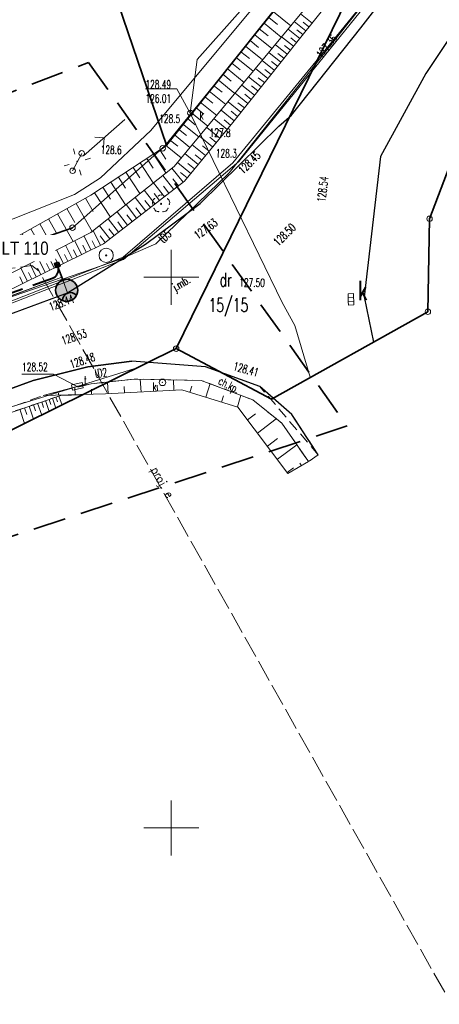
# Model space of a CAD drawing. Header units: metres. Extents: x 0 to 6497944, y 0 to 5963356.
# Tile 195 of 197: x 6497686 to 6497724, y 5963134 to 5963223. Entities that reach past the tile are written whole.
import ezdxf
from ezdxf import colors
from ezdxf.entities.mleader import LeaderData, LeaderLine
from ezdxf.math import Vec2, Vec3

# ---------------------------------------------------------------- set-up
doc = ezdxf.new("R2010")
doc.units = ezdxf.units.M
doc.header["$MEASUREMENT"] = 0
doc.linetypes.add('L_0_04', pattern=[1.5, 1, -0.5])
doc.linetypes.add('mz2.0_0.5', pattern=[2.5, 2, -0.5])
doc.layers.get('0').update_dxf_attribs({"color": 8, "linetype": 'CONTINUOUS', "lineweight": 13})
doc.layers.get('DEFPOINTS').update_dxf_attribs({"linetype": 'CONTINUOUS', "lineweight": 0, "true_color": 0xffffff})
for name, color, linetype, lineweight in [('000_INNE__NIEZYDENTYFIKOWANE_', 8, 'CONTINUOUS', 13), ('210_OZNACZENIE_UzYTKU', 8, 'CONTINUOUS', 13), ('211_NR_DZIAlKI', 7, 'CONTINUOUS', 25), ('217_GRANICA_KONTURU_KLASYFIKCYJNEGO', 8, 'CONTINUOUS', 13), ('218_GRANICA_UzYTKU', 8, 'CONTINUOUS', 13), ('219_LINIA_GRANICY', 3, 'CONTINUOUS', 35), ('CHODNIK__POWIERZCHNIA_', 8, 'L_0_04', 13), ('CHODNIK__POWIERZCHNIA__ATR17', 8, 'CONTINUOUS', 13), ('drzewo_lisciaste__punkt_', 8, 'CONTINUOUS', 13), ('E_proj_opisy_ośw.', 7, 'CONTINUOUS', 13), ('E_proj_ośw_latarnia', 1, 'CONTINUOUS', 35), ('E_proj_ośw_linia_obw. 100', 1, 'L_0_04', 40), ('JEZDNIA__POWIERZCHNIA_', 8, 'CONTINUOUS', 25), ('JEZDNIA__POWIERZCHNIA__ATR17', 8, 'CONTINUOUS', 13), ('KIERUNEK_LINI_NAPOWIETRZNEJ', 1, 'CONTINUOUS', 13), ('kratka_sciekowa__punkt_', 36, 'CONTINUOUS', 13), ('KRATKA_sCIEKOWA__PUNKT__ATR17', 36, 'CONTINUOUS', 13), ('KRAWezNIK__LINIA_', 8, 'CONTINUOUS', 25), ('latarnia_na_slupie_lub_maszcie__punkt_', 1, 'CONTINUOUS', 13), ('PRZEWoD_ELEKTROENERGETYCZNY__LINIA_', 1, 'CONTINUOUS', 13), ('PRZEWoD_GAZOWY__LINIA_', 54, 'CONTINUOUS', 13), ('PRZEWoD_KANALIZACYJNY__LINIA_', 36, 'CONTINUOUS', 13), ('PRZEWoD_TELEKOMUNIKACYJNY__LINIA_', 30, 'CONTINUOUS', 13), ('PRZEWoD_TELEKOMUNIKACYJNY__LINIA__ATR1', 30, 'CONTINUOUS', 13), ('przewód elektroenergetyczny (linia) - ob. projektowany', 1, 'mz2.0_0.5', 13), ('przewód elektroenergetyczny (linia) - ob. projektowany-Atr1', 1, 'mz2.0_0.5', 13), ('PUNKT_O_OKREsLONEJ_WYSOKOsCI__SIEc_GAZOWA__ATR3', 54, 'CONTINUOUS', 13), ('PUNKT_O_OKREsLONEJ_WYSOKOsCI__SIEc_KANALIZACYJNA__ATR2', 36, 'CONTINUOUS', 13), ('PUNKT_O_OKREsLONEJ_WYSOKOsCI__SIEc_KANALIZACYJNA__ATR3', 36, 'CONTINUOUS', 13), ('PUNKT_O_OKREsLONEJ_WYSOKOsCI__SIEc_TELEKOMUNIKACYJNA__ATR2', 30, 'CONTINUOUS', 13), ('PUNKT_WYSOKOsCIOWY_NATURALNY_ATR2', 8, 'CONTINUOUS', 13), ('PUNKT_WYSOKOsCIOWY_SZTUCZNY_ATR2', 8, 'CONTINUOUS', 13), ('siatka', 8, 'CONTINUOUS', 13), ('SKARPA_NIEUMOCNIONA__POWIERZCHNIA_', 8, 'CONTINUOUS', 13), ('SlUP_laCZONY__LINIA_', 1, 'CONTINUOUS', 13), ('slup_laczony__linia____symbol', 1, 'CONTINUOUS', 13), ('wlaz_okragly___siec_kanalizacyjna__punkt_', 36, 'CONTINUOUS', 13), ('WlAZ_OKRaGlY___SIEC_KANALIZACYJNA__PUNKT__ATR17', 36, 'CONTINUOUS', 13), ('WlAZ_OKRaGlY___SIEC_TELEKOMUNIKACYJNA__PUNKT__ATR17', 30, 'CONTINUOUS', 13), ('ZAKRES', 190, 'L_0_04', 35)]:
    doc.layers.add(name, color=color, linetype=linetype, lineweight=lineweight)
doc.styles.add('Narrow', font='ARIALN.TTF', dxfattribs={"height": 2})
doc.styles.get("Standard").update_dxf_attribs({"font": 'simplex.shx'})

# ---------------------------------------------------------------- blocks, each defined once
blk = doc.blocks.new('PNN')
at = {"color": 0, "linetype": 'Continuous', "lineweight": 18, "flags": 128}
for points in [[(1.5, 0), (11.5, 0)], [(5.3, -1.2), (6.5, 0), (5.3, 1.2)]]:
    blk.add_lwpolyline(points, dxfattribs=at)
blk = doc.blocks.new('GRT')
at = {"color": 0, "linetype": 'Continuous', "lineweight": 18}
blk.add_circle((0, 0), 0.5, dxfattribs=at)
blk = doc.blocks.new('GRO')
at = {"color": 0, "linetype": 'Continuous', "lineweight": 13}
blk.add_circle((0, 0), 0.1, dxfattribs=at)
blk = doc.blocks.new('OSP')
at = {"color": 0, "linetype": 'Continuous', "lineweight": 18}
for radius in [1.3, 0.1]:
    blk.add_circle((0, 0), radius, dxfattribs=at)
blk = doc.blocks.new('WLZ')
at = {"color": 0, "linetype": 'Continuous', "lineweight": 18}
blk.add_circle((0, 0), 0.6, dxfattribs=at)
blk = doc.blocks.new('WLD')
at = {"color": 0, "linetype": 'Continuous', "lineweight": 18, "flags": 128}
blk.add_lwpolyline([(-1, 0.5), (-1, -0.5), (1, -0.5), (1, 0.5), (-0.9, 0.5)], close=True, dxfattribs=at)
blk = doc.blocks.new('A$C5E955987')
at = {"layer": 'E_proj_ośw_latarnia', "true_color": 0xffffff}
h = blk.add_hatch(color=7, dxfattribs=at)
h.dxf.hatch_style = 1
h.paths.add_polyline_path([(3.223, 1.824, 1), (3.408, 1.892, 1)], flags=0)
h.paths.add_polyline_path([(3.2, 1.606), (3.567, 1.742), (3.431, 2.111), (3.064, 1.976)])
h.paths.add_polyline_path([(3.223, 1.824, -1), (3.408, 1.892, -1)], flags=16)
h.paths.add_polyline_path([(0.071, 1.38, -0.683546), (0.557, 0.106, 0.679532), (1.952, 1.355, 0.687575)])
h = blk.add_hatch(color=7, dxfattribs=at)
h.dxf.hatch_style = 1
h.paths.add_polyline_path([(3.223, 1.824, 1), (3.408, 1.892, 1)])
at = {"layer": 'E_proj_ośw_latarnia'}
blk.add_hatch(color=256, dxfattribs=at).paths.add_polyline_path([(0.071, 1.38, 0.389707), (0.557, 0.106), (0.557, 0.106, 0.683546)])
at = {"layer": 'E_proj_ośw_latarnia', "flags": 128}
blk.add_lwpolyline([(3.132, 1.791), (1.952, 1.355)], dxfattribs=at)
at = {"layer": 'E_proj_ośw_latarnia'}
blk.add_lwpolyline([(3.567, 1.742), (3.2, 1.606), (3.064, 1.976), (3.431, 2.111)], close=True, dxfattribs=at)
blk.add_lwpolyline([(0.071, 1.38, 0.389707), (0.557, 0.106), (0.557, 0.106, 0.683546)], format="xyb", close=True, dxfattribs=at)
for centre, radius in [((1.007, 1.007), 1.007), ((3.315, 1.858), 0.0984)]:
    blk.add_circle(centre, radius, dxfattribs=at)
blk = doc.blocks.new('_None')

msp = doc.modelspace()

# ---------------------------------------------------------------- linework, layer by layer
at = {"layer": '000_INNE__NIEZYDENTYFIKOWANE_', "flags": 128}
for points in [[(6497709.29, 5963224.11), (6497710.87, 5963222.83)], [(6497712.8, 5963223.08), (6497711.76, 5963223.91)], [(6497708.44, 5963223.07), (6497710.01, 5963221.79)], [(6497708.86, 5963223.59), (6497709.65, 5963222.95)], [(6497712.24, 5963222.38), (6497711.19, 5963223.23)], [(6497712.52, 5963222.73), (6497712, 5963223.15)], [(6497708.01, 5963222.54), (6497708.8, 5963221.91)], [(6497711.68, 5963221.68), (6497710.62, 5963222.53)], [(6497711.96, 5963222.03), (6497711.43, 5963222.45)], [(6497707.17, 5963221.51), (6497707.95, 5963220.87)], [(6497707.59, 5963222.02), (6497709.15, 5963220.76)], [(6497711.11, 5963220.97), (6497710.04, 5963221.83)], [(6497711.4, 5963221.32), (6497710.86, 5963221.75)], [(6497706.34, 5963220.47), (6497707.11, 5963219.85)], [(6497706.75, 5963220.99), (6497708.31, 5963219.73)], [(6497709.96, 5963219.52), (6497708.86, 5963220.4)], [(6497710.54, 5963220.25), (6497709.45, 5963221.12)], [(6497710.25, 5963219.89), (6497709.7, 5963220.32)], [(6497710.83, 5963220.61), (6497710.29, 5963221.04)], [(6497705.5, 5963219.45), (6497706.27, 5963218.82)], [(6497705.92, 5963219.96), (6497707.46, 5963218.71)], [(6497709.37, 5963218.79), (6497708.26, 5963219.68)], [(6497709.67, 5963219.16), (6497709.11, 5963219.6)], [(6497705.09, 5963218.94), (6497706.62, 5963217.69)], [(6497708.78, 5963218.05), (6497707.66, 5963218.94)], [(6497709.08, 5963218.42), (6497708.52, 5963218.86)], [(6497704.27, 5963217.92), (6497705.79, 5963216.69)], [(6497704.68, 5963218.43), (6497705.44, 5963217.81)], [(6497708.18, 5963217.3), (6497707.04, 5963218.2)], [(6497708.48, 5963217.67), (6497707.92, 5963218.12)], [(6497703.45, 5963216.91), (6497704.96, 5963215.68)], [(6497703.86, 5963217.41), (6497704.62, 5963216.8)], [(6497706.96, 5963215.77), (6497705.8, 5963216.7)], [(6497707.58, 5963216.54), (6497706.43, 5963217.45)], [(6497707.88, 5963216.92), (6497707.31, 5963217.37)], [(6497702.64, 5963215.91), (6497704.14, 5963214.7)], [(6497703.04, 5963216.41), (6497703.8, 5963215.8)], [(6497706.34, 5963215), (6497705.17, 5963215.93)], [(6497706.66, 5963215.38), (6497706.07, 5963215.85)], [(6497707.27, 5963216.15), (6497706.69, 5963216.62)], [(6497701.84, 5963214.92), (6497703.32, 5963213.72)], [(6497702.24, 5963215.41), (6497702.98, 5963214.81)], [(6497705.72, 5963214.21), (6497704.53, 5963215.16)], [(6497706.03, 5963214.6), (6497705.44, 5963215.08)], [(6497701.44, 5963214.43), (6497702.18, 5963213.83)], [(6497705.08, 5963213.42), (6497703.89, 5963214.4)], [(6497705.4, 5963213.82), (6497704.81, 5963214.3)], [(6497700.65, 5963213.46), (6497701.38, 5963212.86)], [(6497701.04, 5963213.94), (6497702.51, 5963212.75)], [(6497704.43, 5963212.63), (6497703.23, 5963213.61)], [(6497704.75, 5963213.03), (6497704.16, 5963213.52)], [(6497699.86, 5963212.49), (6497700.59, 5963211.9)], [(6497700.26, 5963212.97), (6497701.71, 5963211.79)], [(6497703.77, 5963211.84), (6497702.57, 5963212.82)], [(6497704.1, 5963212.24), (6497703.5, 5963212.73)], [(6497698.96, 5963211.57), (6497699.51, 5963210.73)], [(6497699.47, 5963212), (6497700.91, 5963210.83)], [(6497703.11, 5963211.04), (6497701.91, 5963212.03)], [(6497703.44, 5963211.44), (6497702.84, 5963211.93)], [(6497697.78, 5963210.79), (6497698.37, 5963209.91)], [(6497698.38, 5963211.19), (6497699.51, 5963209.47)], [(6497701.79, 5963209.42), (6497700.57, 5963210.42)], [(6497702.45, 5963210.23), (6497701.24, 5963211.23)], [(6497702.78, 5963210.63), (6497702.18, 5963211.13)], [(6497695.87, 5963209.54), (6497697.15, 5963207.59)], [(6497696.53, 5963209.97), (6497697.15, 5963209.03)], [(6497697.17, 5963210.39), (6497698.37, 5963208.56)], [(6497701.09, 5963208.63), (6497700.06, 5963209.9)], [(6497702.12, 5963209.83), (6497701.51, 5963210.33)], [(6497694.5, 5963208.64), (6497695.86, 5963206.57)], [(6497695.2, 5963209.1), (6497695.86, 5963208.09)], [(6497700.23, 5963207.97), (6497699.24, 5963209.25)], [(6497700.66, 5963208.3), (6497700.16, 5963208.94)], [(6497701.45, 5963209.02), (6497700.84, 5963209.52)], [(6497693.78, 5963208.17), (6497694.48, 5963207.1)], [(6497698.53, 5963206.65), (6497697.55, 5963207.91)], [(6497699.38, 5963207.31), (6497698.39, 5963208.58)], [(6497699.8, 5963207.64), (6497699.31, 5963208.28)], [(6497692.22, 5963207.19), (6497692.9, 5963205.98)], [(6497693.03, 5963207.67), (6497694.47, 5963205.47)], [(6497697.69, 5963206), (6497696.72, 5963207.25)], [(6497698.11, 5963206.33), (6497697.62, 5963206.96)], [(6497698.95, 5963206.98), (6497698.46, 5963207.61)], [(6497690.52, 5963206.23), (6497691.24, 5963204.96)], [(6497691.37, 5963206.71), (6497692.81, 5963204.14)], [(6497696.03, 5963204.73), (6497695.09, 5963205.95)], [(6497696.85, 5963205.36), (6497695.9, 5963206.6)], [(6497697.27, 5963205.68), (6497696.79, 5963206.3)], [(6497688.86, 5963205.3), (6497689.56, 5963204.06)], [(6497689.68, 5963205.76), (6497691.1, 5963203.25)], [(6497695.21, 5963204.1), (6497694.28, 5963205.31)], [(6497696.44, 5963205.05), (6497695.97, 5963205.66)], [(6497687.25, 5963204.4), (6497687.93, 5963203.19)], [(6497688.05, 5963204.85), (6497689.42, 5963202.4)], [(6497693.58, 5963202.91), (6497692.92, 5963204.23)], [(6497694.41, 5963203.48), (6497693.48, 5963204.68)], [(6497694.81, 5963203.79), (6497694.34, 5963204.39)], [(6497695.62, 5963204.41), (6497695.15, 5963205.02)], [(6497686.46, 5963203.95), (6497687.79, 5963201.58)], [(6497691.86, 5963202.07), (6497691.24, 5963203.32)], [(6497692.7, 5963202.48), (6497692.08, 5963203.74)], [(6497693.13, 5963202.69), (6497692.82, 5963203.32)], [(6497694.01, 5963203.17), (6497693.54, 5963203.77)], [(6497690.2, 5963201.25), (6497689.59, 5963202.48)], [(6497691.03, 5963201.65), (6497690.41, 5963202.9)], [(6497691.44, 5963201.86), (6497691.13, 5963202.48)], [(6497692.28, 5963202.27), (6497691.97, 5963202.9)], [(6497688.55, 5963200.44), (6497687.95, 5963201.66)], [(6497689.37, 5963200.84), (6497688.77, 5963202.07)], [(6497689.78, 5963201.04), (6497689.48, 5963201.66)], [(6497690.61, 5963201.45), (6497690.3, 5963202.07)], [(6497686.93, 5963199.64), (6497686.34, 5963200.84)], [(6497687.74, 5963200.04), (6497687.14, 5963201.25)], [(6497688.15, 5963200.24), (6497687.85, 5963200.84)], [(6497688.96, 5963200.64), (6497688.66, 5963201.25)], [(6497686.53, 5963199.44), (6497686.24, 5963200.04)], [(6497687.34, 5963199.84), (6497687.04, 5963200.44)], [(6497689.22, 5963189.01), (6497689.52, 5963188.13)], [(6497689.52, 5963189.12), (6497689.66, 5963188.69)], [(6497689.8, 5963189.21), (6497690.08, 5963188.4)], [(6497686.67, 5963188.15), (6497686.88, 5963187.54)], [(6497687.09, 5963188.29), (6497687.49, 5963187.12)], [(6497687.49, 5963188.43), (6497687.67, 5963187.87)], [(6497687.86, 5963188.56), (6497688.23, 5963187.49)], [(6497688.23, 5963188.68), (6497688.4, 5963188.17)], [(6497688.57, 5963188.8), (6497688.9, 5963187.82)], [(6497688.9, 5963188.91), (6497689.06, 5963188.44)], [(6497686.24, 5963188.01), (6497686.68, 5963186.72)]]:
    msp.add_lwpolyline(points, dxfattribs=at)
at = {"layer": '217_GRANICA_KONTURU_KLASYFIKCYJNEGO', "flags": 128}
for points in [[(6497699.58, 5963212), (6497725.27, 5963244.18)], [(6497699.58, 5963212), (6497692.59, 5963232.51)], [(6497691.03, 5963204.5), (6497699.22, 5963211.71)], [(6497699.22, 5963211.71), (6497699.58, 5963212)], [(6497681.25, 5963201.1), (6497691.03, 5963204.5)]]:
    msp.add_lwpolyline(points, dxfattribs=at)
at = {"layer": '218_GRANICA_UzYTKU', "flags": 128}
for points in [[(6497699.58, 5963212), (6497725.27, 5963244.18)], [(6497725.27, 5963244.18), (6497700.45, 5963193.52)], [(6497699.58, 5963212), (6497692.59, 5963232.51)], [(6497723.48, 5963205.31), (6497727.63, 5963216.19)], [(6497691.03, 5963204.5), (6497699.22, 5963211.71)], [(6497699.22, 5963211.71), (6497699.58, 5963212)], [(6497723.33, 5963196.87), (6497723.48, 5963205.31)], [(6497681.25, 5963201.1), (6497691.03, 5963204.5)], [(6497709.13, 5963188.93), (6497723.33, 5963196.87)], [(6497640.2, 5963163.78), (6497700.45, 5963193.52)], [(6497700.45, 5963193.52), (6497709.13, 5963188.93)]]:
    msp.add_lwpolyline(points, dxfattribs=at)
at = {"layer": '219_LINIA_GRANICY', "flags": 128}
for points in [[(6497725.27, 5963244.18), (6497699.58, 5963212)], [(6497725.27, 5963244.18), (6497700.45, 5963193.52)], [(6497692.59, 5963232.51), (6497699.58, 5963212)], [(6497727.63, 5963216.19), (6497723.48, 5963205.31)], [(6497699.22, 5963211.71), (6497691.03, 5963204.5)], [(6497699.22, 5963211.71), (6497699.58, 5963212)], [(6497723.48, 5963205.31), (6497723.33, 5963196.87)], [(6497691.03, 5963204.5), (6497681.25, 5963201.1)], [(6497723.33, 5963196.87), (6497709.13, 5963188.93)], [(6497700.45, 5963193.52), (6497640.2, 5963163.78)], [(6497709.13, 5963188.93), (6497700.45, 5963193.52)]]:
    msp.add_lwpolyline(points, dxfattribs=at)
at = {"layer": 'CHODNIK__POWIERZCHNIA_', "flags": 128}
for points in [[(6497698.86, 5963192.74), (6497695.12, 5963190.89)], [(6497687.47, 5963190.64), (6497692.41, 5963191.88)], [(6497692.41, 5963191.88), (6497696.43, 5963192.38)], [(6497703.12, 5963191.88), (6497708.06, 5963190.08), (6497710.98, 5963187.54), (6497713.37, 5963183.88), (6497708.06, 5963190.08)], [(6497713.37, 5963183.88), (6497712.48, 5963183.26), (6497710.07, 5963186.74), (6497707.41, 5963188.88), (6497702.74, 5963190.64), (6497696.63, 5963190.76), (6497692.72, 5963190.33), (6497688.37, 5963189.26), (6497659.73, 5963178.79)], [(6497659.18, 5963180.3), (6497687.47, 5963190.64)], [(6497689.97, 5963189.27), (6497688.2, 5963188.67)], [(6497688.2, 5963188.67), (6497677.06, 5963184.89)]]:
    msp.add_lwpolyline(points, dxfattribs=at)
at = {"layer": 'DEFPOINTS', "linetype": 'Continuous'}
for points in [[(6497690.58, 5963198.6), (6497690.058, 5963200.006), (6497665.494, 5963190.895), (6497665.978, 5963189.568), (6497665.494, 5963190.895), (6497641.117, 5963182.085), (6497641.621, 5963180.703), (6497641.116, 5963182.085), (6497616.64, 5963173.176), (6497617.153, 5963171.772), (6497616.64, 5963173.176), (6497583.323, 5963160.879), (6497583.832, 5963159.468), (6497583.321, 5963160.878), (6497570.03, 5963155.953), (6497570.571, 5963154.554), (6497570.03, 5963155.953), (6497566.135, 5963154.547)], [(6497690.058, 5963200.006), (6497643.092, 5963182.855), (6497643.278, 5963182.346)]]:
    msp.add_lwpolyline(points, dxfattribs=at)
at = {"layer": 'drzewo_lisciaste__punkt_'}
msp.add_circle((6497699.08, 5963206.67), 0.05, dxfattribs=at)
for centre, radius, start, end in [((6497698.683, 5963206.806), 0.379, 119.1347, 204.35313), ((6497699.093, 5963207.035), 0.435, 52.89936, 128.21381), ((6497699.471, 5963206.787), 0.392, 336.88568, 59.67316), ((6497698.817, 5963206.336), 0.376, 191.7421, 278.17384), ((6497699.322, 5963206.322), 0.376, 262.91761, 349.1762)]:
    msp.add_arc(centre, radius, start, end, dxfattribs=at)
for p in [(6497698.32, 5963206.92), (6497698.5, 5963207.14), (6497698.83, 5963207.38), (6497699.09, 5963207.47), (6497699.35, 5963207.37), (6497699.67, 5963207.13), (6497699.84, 5963206.91), (6497698.33, 5963206.65), (6497698.45, 5963206.26), (6497698.6, 5963206.03), (6497698.87, 5963205.95), (6497699.27, 5963205.95), (6497699.54, 5963206.02), (6497699.7, 5963206.25), (6497699.83, 5963206.63)]:
    msp.add_point(p, dxfattribs=at)
at = {"layer": 'JEZDNIA__POWIERZCHNIA_', "flags": 128}
for points in [[(6497562, 5963151.52), (6497567.42, 5963153.38), (6497581.38, 5963158.58), (6497590.74, 5963161.97), (6497605.1, 5963167.37), (6497630.7, 5963176.72), (6497646.44, 5963182.46), (6497661.98, 5963188.11), (6497680.74, 5963194.95), (6497690.58, 5963198.6), (6497697.66, 5963203.01), (6497702.62, 5963206.69), (6497709.79, 5963213.73), (6497710.93, 5963214.73), (6497717.24, 5963222.65), (6497724.65, 5963232.21)], [(6497726.04, 5963222.87), (6497723.13, 5963218.51), (6497719.01, 5963210.96), (6497717.54, 5963198.22), (6497718.39, 5963194.11)], [(6497713.37, 5963183.88), (6497710.98, 5963187.54), (6497708.06, 5963190.08), (6497703.12, 5963191.88), (6497696.43, 5963192.38), (6497692.41, 5963191.88), (6497687.47, 5963190.64), (6497659.18, 5963180.3), (6497649.51, 5963176.88), (6497616.88, 5963165.17), (6497598.76, 5963158.58), (6497531.74, 5963134.36)]]:
    msp.add_lwpolyline(points, dxfattribs=at)
at = {"layer": 'KIERUNEK_LINI_NAPOWIETRZNEJ'}
msp.add_point((6497691.45, 5963210.54), dxfattribs=at)
at = {"layer": 'kratka_sciekowa__punkt_', "flags": 128}
for points in [[(6497716.07, 5963198.51), (6497716.57, 5963198.54)], [(6497716.07, 5963198.51), (6497716.08, 5963198.16)], [(6497716.08, 5963198.16), (6497716.58, 5963198.19)], [(6497716.08, 5963198.16), (6497716.1, 5963197.81)], [(6497716.57, 5963198.54), (6497716.58, 5963198.19)], [(6497716.58, 5963198.19), (6497716.6, 5963197.84)], [(6497716.1, 5963197.81), (6497716.6, 5963197.84)], [(6497716.1, 5963197.81), (6497716.11, 5963197.46)], [(6497716.11, 5963197.46), (6497716.61, 5963197.49)], [(6497716.6, 5963197.84), (6497716.61, 5963197.49)]]:
    msp.add_lwpolyline(points, dxfattribs=at)
at = {"layer": 'KRAWezNIK__LINIA_', "flags": 128}
for points in [[(6497531.74, 5963134.36), (6497568.46, 5963147.58), (6497598.76, 5963158.58), (6497616.88, 5963165.17), (6497649.51, 5963176.88), (6497659.18, 5963180.3), (6497687.47, 5963190.64), (6497692.41, 5963191.88), (6497696.43, 5963192.38)], [(6497713.37, 5963183.88), (6497710.98, 5963187.54), (6497708.06, 5963190.08), (6497703.12, 5963191.88), (6497696.43, 5963192.38), (6497692.41, 5963191.88), (6497687.47, 5963190.64)]]:
    msp.add_lwpolyline(points, dxfattribs=at)
at = {"layer": 'latarnia_na_slupie_lub_maszcie__punkt_', "flags": 128}
for points in [[(6497691.25, 5963211.18), (6497691.12, 5963211.66)], [(6497692.18, 5963210.67), (6497692.66, 5963210.81)], [(6497690.74, 5963210.25), (6497690.26, 5963210.11)], [(6497691.67, 5963209.74), (6497691.81, 5963209.26)]]:
    msp.add_lwpolyline(points, dxfattribs=at)
at = {"layer": 'PRZEWoD_ELEKTROENERGETYCZNY__LINIA_', "flags": 128}
msp.add_lwpolyline([(6497740, 5963252.63), (6497723.78, 5963232.67), (6497713.96, 5963220.58), (6497705.61, 5963210.38), (6497695.65, 5963201.82), (6497672.47, 5963192.74), (6497646.11, 5963182.86), (6497631.91, 5963177.78), (6497615.17, 5963172.16), (6497591.26, 5963163.45), (6497567.54, 5963154.8), (6497546.81, 5963147.29)], dxfattribs=at)
at = {"layer": 'PRZEWoD_GAZOWY__LINIA_', "flags": 128}
msp.add_lwpolyline([(6497740, 5963252.11), (6497736.38, 5963247.54), (6497725.21, 5963233.92), (6497722.22, 5963230.35), (6497706.15, 5963210.52), (6497695.66, 5963201.61), (6497674.15, 5963193.24), (6497661.44, 5963188.26), (6497637.52, 5963179.61), (6497614.54, 5963171.74), (6497590.95, 5963163.12), (6497552.77, 5963149.34), (6497515.87, 5963135.93), (6497478.52, 5963122.49), (6497467.27, 5963118.39)], dxfattribs=at)
at = {"layer": 'PRZEWoD_KANALIZACYJNY__LINIA_', "flags": 128}
for points in [[(6497740, 5963262.82), (6497717.76, 5963237.07), (6497702.35, 5963219.77), (6497701.74, 5963214.91)], [(6497701.74, 5963214.91), (6497710.08, 5963197.72), (6497711.25, 5963195.61), (6497712.63, 5963190.92)]]:
    msp.add_lwpolyline(points, dxfattribs=at)
at = {"layer": 'PRZEWoD_TELEKOMUNIKACYJNY__LINIA_', "flags": 128}
for points in [[(6497663.32, 5963175.19), (6497665.04, 5963181.2), (6497660.03, 5963196.43), (6497674.31, 5963200.84), (6497691.2, 5963207.5), (6497693.58, 5963209.03), (6497698.15, 5963213.31), (6497716.87, 5963235.82), (6497733.27, 5963224.34)], [(6497671.39, 5963194.37), (6497677.71, 5963195.56), (6497695.39, 5963201.64), (6497698.6, 5963203.02), (6497705.27, 5963209.49), (6497721.96, 5963230.47)], [(6497691.47, 5963190.09), (6497696.7, 5963191.73)], [(6497675.16, 5963185.05), (6497691.47, 5963190.09)]]:
    msp.add_lwpolyline(points, dxfattribs=at)
at = {"layer": 'PUNKT_O_OKREsLONEJ_WYSOKOsCI__SIEc_KANALIZACYJNA__ATR2', "flags": 128}
msp.add_lwpolyline([(6497701.74, 5963214.91), (6497700.51, 5963217.12), (6497697.66, 5963217.12)], dxfattribs=at)
at = {"layer": 'PUNKT_O_OKREsLONEJ_WYSOKOsCI__SIEc_TELEKOMUNIKACYJNA__ATR2', "flags": 128}
msp.add_lwpolyline([(6497691.47, 5963190.09), (6497689.29, 5963191.2), (6497686.44, 5963191.2)], dxfattribs=at)
at = {"layer": 'siatka', "flags": 128}
for points in [[(6497700, 5963197.5), (6497700, 5963202.5)], [(6497697.5, 5963200), (6497702.5, 5963200)], [(6497700, 5963147.5), (6497700, 5963152.5)], [(6497697.5, 5963150), (6497702.5, 5963150)]]:
    msp.add_lwpolyline(points, dxfattribs=at)
at = {"layer": 'SKARPA_NIEUMOCNIONA__POWIERZCHNIA_', "flags": 128}
for points in [[(6497636.47, 5963183.34), (6497634.14, 5963184.15), (6497641.74, 5963187.65), (6497652.54, 5963191.41), (6497665.47, 5963196.44), (6497673.7, 5963199.39), (6497683.5, 5963202.54), (6497685.69, 5963203.52), (6497692.7, 5963207.46), (6497699.3, 5963211.79), (6497710.45, 5963225.55), (6497719.37, 5963236.35), (6497727.2, 5963246.17), (6497729.55, 5963249.22), (6497738.79, 5963259.19), (6497740, 5963260.6)], [(6497740, 5963255.71), (6497736.66, 5963252.85), (6497726.23, 5963241.46), (6497715.09, 5963227.95), (6497705.16, 5963215.92), (6497700.27, 5963210.07), (6497692.69, 5963204.05), (6497684.18, 5963199.75), (6497670.53, 5963195.19), (6497651.98, 5963188.75)], [(6497636.47, 5963183.34), (6497651.98, 5963188.75), (6497670.53, 5963195.19), (6497684.18, 5963199.75), (6497692.69, 5963204.05), (6497700.27, 5963210.07), (6497705.16, 5963215.92), (6497715.09, 5963227.95), (6497726.23, 5963241.46), (6497727.08, 5963240.59), (6497719.95, 5963232.01), (6497711.65, 5963221.64), (6497705.59, 5963214.05), (6497701.21, 5963208.72), (6497693.84, 5963203.04), (6497684.62, 5963198.5), (6497670.2, 5963193.45), (6497656.18, 5963188.43), (6497645.49, 5963184.62), (6497635.24, 5963180.95)], [(6497695.12, 5963190.89), (6497686.02, 5963186.4)], [(6497691.26, 5963189.34), (6497691.24, 5963190.03)], [(6497694.26, 5963189.42), (6497694.2, 5963190.49)], [(6497695.76, 5963189.5), (6497695.73, 5963190.08)], [(6497697.26, 5963189.58), (6497697.19, 5963190.75)], [(6497698.75, 5963189.66), (6497698.72, 5963190.19)], [(6497700.25, 5963189.74), (6497700.2, 5963190.69)], [(6497701.71, 5963189.55), (6497701.88, 5963190.1)], [(6497703.15, 5963189.11), (6497703.53, 5963190.35)], [(6497688.2, 5963188.67), (6497689.95, 5963189.27)], [(6497689.76, 5963189.3), (6497689.76, 5963189.47)], [(6497689.95, 5963189.27), (6497691.96, 5963189.34)], [(6497692.76, 5963189.38), (6497692.75, 5963189.85)], [(6497704.58, 5963188.67), (6497704.76, 5963189.24)], [(6497706.02, 5963188.23), (6497706.34, 5963189.29)], [(6497677.06, 5963184.89), (6497688.2, 5963188.67)], [(6497706.94, 5963187.06), (6497707.65, 5963187.59)], [(6497707.84, 5963185.86), (6497709.55, 5963187.15)], [(6497708.75, 5963184.66), (6497709.65, 5963185.35)], [(6497709.65, 5963183.47), (6497711.41, 5963184.8)], [(6497711.83, 5963182.89), (6497711.69, 5963183.13)], [(6497710.55, 5963182.27), (6497711.12, 5963182.7)]]:
    msp.add_lwpolyline(points, dxfattribs=at)
msp.add_lwpolyline([(6497712.48, 5963183.26), (6497710.61, 5963182.19), (6497706.07, 5963188.21), (6497700.96, 5963189.78), (6497694.02, 5963189.41), (6497688.37, 5963189.26), (6497691.47, 5963190.09), (6497692.72, 5963190.33), (6497696.63, 5963190.76), (6497702.74, 5963190.64), (6497707.41, 5963188.88), (6497710.07, 5963186.74)], close=True, dxfattribs=at)
at = {"layer": 'SlUP_laCZONY__LINIA_', "flags": 128}
msp.add_lwpolyline([(6497691.04, 5963209.67), (6497691.87, 5963211.25)], dxfattribs=at)
msp.add_lwpolyline([(6497691.04, 5963209.67), (6497691.87, 5963211.25)], dxfattribs=at)
at = {"layer": 'slup_laczony__linia____symbol'}
for centre in [(6497691.87, 5963211.25), (6497691.04, 5963209.67)]:
    msp.add_circle(centre, 0.25, dxfattribs=at)
at = {"layer": 'wlaz_okragly___siec_kanalizacyjna__punkt_'}
msp.add_circle((6497701.74, 5963214.91), 0.25, dxfattribs=at)
at = {"layer": 'WlAZ_OKRaGlY___SIEC_KANALIZACYJNA__PUNKT__ATR17'}
msp.add_point((6497699.21, 5963190.46, 128.33), dxfattribs=at)
at = {"layer": 'WlAZ_OKRaGlY___SIEC_TELEKOMUNIKACYJNA__PUNKT__ATR17'}
msp.add_point((6497691.47, 5963190.09, 127.92), dxfattribs=at)
at = {"layer": 'ZAKRES', "ltscale": 3, "flags": 128}
msp.add_lwpolyline([(6497692.5, 5963219.5), (6497716, 5963186.5), (6497672.2, 5963172.1), (6497502, 5963111.8), (6497349, 5963052), (6497312.6, 5963038.4), (6497228.6, 5963030.4), (6497133.5, 5963045.2), (6496948.4, 5963119.5), (6496936.6, 5963083.2), (6496927.9, 5963075.7), (6496873, 5963095.9), (6496849.7, 5963104.2), (6496824.8, 5963105.1), (6496784.8, 5963107.4), (6496786.6, 5963174.3), (6496788.5, 5963184), (6496695.2, 5963217.9), (6496711.8, 5963253.1), (6496961, 5963151.5), (6497143.1, 5963082.8), (6497228.1, 5963066.8), (6497302.3, 5963072), (6497492.1, 5963142.6)], close=True, dxfattribs=at)

# ---------------------------------------------------------------- block references
at = {"xscale": 0.5, "yscale": 0.5, "zscale": 0.5}
for name, p in [('GRT', (6497699.22, 5963211.71)), ('GRO', (6497699.58, 5963212)), ('GRT', (6497723.48, 5963205.31)), ('GRT', (6497691.03, 5963204.5)), ('OSP', (6497694.09, 5963201.99)), ('GRT', (6497723.33, 5963196.87)), ('GRT', (6497700.45, 5963193.52)), ('GRO', (6497709.13, 5963188.93))]:
    msp.add_blockref(name, p, dxfattribs=at)
at = {"layer": 'E_proj_ośw_latarnia', "rotation": 90}
msp.add_blockref('A$C5E955987', (6497691.504, 5963197.813), dxfattribs=at)
at = {"layer": 'KIERUNEK_LINI_NAPOWIETRZNEJ', "xscale": 0.5, "yscale": 0.5, "zscale": 0.5, "rotation": 41}
msp.add_blockref('PNN', (6497691.45, 5963210.54), dxfattribs=at)
at = {"layer": 'WlAZ_OKRaGlY___SIEC_KANALIZACYJNA__PUNKT__ATR17', "xscale": 0.5, "yscale": 0.5, "zscale": 0.5}
msp.add_blockref('WLZ', (6497699.21, 5963190.46), dxfattribs=at)
at = {"layer": 'WlAZ_OKRaGlY___SIEC_TELEKOMUNIKACYJNA__PUNKT__ATR17', "xscale": 0.5, "yscale": 0.5, "zscale": 0.5, "rotation": 12}
msp.add_blockref('WLD', (6497691.47, 5963190.09), dxfattribs=at)

# ---------------------------------------------------------------- texts
at = {"layer": '210_OZNACZENIE_UzYTKU', "width": 0.66}
msp.add_text('dr', height=1.25, dxfattribs=at).set_placement((6497704.4, 5963199.15))
at = {"layer": '211_NR_DZIAlKI', "width": 0.66}
msp.add_text('15/15', height=1.25, dxfattribs=at).set_placement((6497703.4, 5963196.85))
at = {"layer": 'CHODNIK__POWIERZCHNIA__ATR17', "width": 0.66}
msp.add_text('ch.kp.', height=0.75, rotation=332.6, dxfattribs=at).set_placement((6497704.21, 5963190.34))
at = {"layer": 'JEZDNIA__POWIERZCHNIA__ATR17', "width": 0.66}
msp.add_text('j.mb.', height=0.75, rotation=30.4, dxfattribs=at).set_placement((6497700.37, 5963198.7))
at = {"layer": 'KRATKA_sCIEKOWA__PUNKT__ATR17', "width": 0.66}
msp.add_text('k', height=1.75, dxfattribs=at).set_placement((6497716.98, 5963197.92))
at = {"layer": 'PRZEWoD_TELEKOMUNIKACYJNY__LINIA__ATR1', "width": 0.66}
for s, rotation, p in [('tD5', 44.9, (6497699.3, 5963203.05)), ('tD2', 8.4, (6497693.11, 5963190.86))]:
    msp.add_text(s, height=0.75, rotation=rotation, dxfattribs=at).set_placement(p)
at = {"layer": 'przewód elektroenergetyczny (linia) - ob. projektowany-Atr1', "color": 1, "width": 0.9}
msp.add_text('proj. e', height=0.75, rotation=299.39, dxfattribs=at).set_placement((6497698.14, 5963182.52))
at = {"layer": 'PUNKT_O_OKREsLONEJ_WYSOKOsCI__SIEc_GAZOWA__ATR3', "width": 0.66}
msp.add_text('127.36', height=0.75, rotation=51, dxfattribs=at).set_placement((6497713.69, 5963219.82))
at = {"layer": 'PUNKT_O_OKREsLONEJ_WYSOKOsCI__SIEc_KANALIZACYJNA__ATR2', "width": 0.66}
msp.add_text('128.49', height=0.75, dxfattribs=at).set_placement((6497697.66, 5963217.13))
at = {"layer": 'PUNKT_O_OKREsLONEJ_WYSOKOsCI__SIEc_KANALIZACYJNA__ATR3', "width": 0.66}
msp.add_text('126.01', height=0.75, dxfattribs=at).set_placement((6497697.66, 5963215.85))
at = {"layer": 'PUNKT_O_OKREsLONEJ_WYSOKOsCI__SIEc_TELEKOMUNIKACYJNA__ATR2', "width": 0.66}
msp.add_text('128.52', height=0.75, dxfattribs=at).set_placement((6497686.45, 5963191.48))
at = {"layer": 'PUNKT_WYSOKOsCIOWY_NATURALNY_ATR2', "width": 0.66}
for s, rotation, p in [('128.5', 359.2, (6497698.91, 5963214.03)), ('127.8', 359.2, (6497703.49, 5963212.76)), ('128.6', 359.2, (6497693.59, 5963211.21)), ('128.3', 359.3, (6497704.05, 5963210.89))]:
    msp.add_text(s, height=0.75, rotation=rotation, dxfattribs=at).set_placement(p)
at = {"layer": 'PUNKT_WYSOKOsCIOWY_SZTUCZNY_ATR2', "width": 0.66}
for s, rotation, p in [('128.45', 44.5, (6497706.54, 5963209.33)), ('128.54', 83.4, (6497714.01, 5963206.79)), ('127.63', 36.6, (6497702.43, 5963203.4)), ('128.50', 44.5, (6497709.73, 5963202.79)), ('127.50', 359.2, (6497706.18, 5963199.15)), ('128.44', 20.4, (6497689.06, 5963196.93)), ('128.53', 18.6, (6497690.18, 5963193.86)), ('128.48', 18.6, (6497690.94, 5963191.71)), ('128.41', 344.3, (6497705.58, 5963191.59))]:
    msp.add_text(s, height=0.75, rotation=rotation, dxfattribs=at).set_placement(p)
at = {"layer": 'WlAZ_OKRaGlY___SIEC_KANALIZACYJNA__PUNKT__ATR17', "width": 0.66}
for p in [(6497702.59, 5963214.33), (6497698.31, 5963189.7)]:
    msp.add_text('k', height=0.75, dxfattribs=at).set_placement(p)
at = {"layer": 'WlAZ_OKRaGlY___SIEC_TELEKOMUNIKACYJNA__PUNKT__ATR17', "width": 0.66}
msp.add_text('t', height=0.75, dxfattribs=at).set_placement((6497692.09, 5963190.27))

# ---------------------------------------------------------------- next in the draw order: leaders
at = {"layer": 'E_proj_opisy_ośw.', "color": 10}
ml = msp.add_multileader_mtext('Standard', dxfattribs=at)
ml.set_content('\\A1;LT 110', color=10, style='Narrow')
ml.set_leader_properties(color=256)
ml.set_arrow_properties(name='NONE')
ml.build(insert=Vec2(0, 0))
ml.multileader.update_dxf_attribs({"leader_type": 0, "has_dogleg": 0, "has_text_frame": 1, "text_left_attachment_type": 3, "dogleg_length": 0.36, "arrow_head_size": 0, "scale": 0.7})
ctx = ml.context
ctx.base_point, ctx.scale, ctx.char_height, ctx.arrow_head_size, ctx.landing_gap_size, ctx.plane_origin = Vec3(6497684.163, 5963202.624), 0.7, 1.2, 0, 0.42, Vec3(6498534.844, 5963098.192)
ctx.left_attachment = 3
notes = []
notes.append((ctx, [(0, (0, 0, 0), (0, 0), (1, 0), 1, [])]))
ctx.mtext.insert, ctx.mtext.line_spacing_factor, ctx.mtext.flow_direction = Vec3(6497684.583, 5963203.239), 0.266667, 5
ctx.mtext.has_bg_fill, ctx.mtext.bg_color, ctx.mtext.bg_scale_factor, ctx.mtext.bg_transparency, ctx.mtext.use_window_bg_color = 1, -1073741824, 1.5, 0, 1
for ctx, leaders in notes:
    for number, flags, end, landing, length, lines in leaders:
        leader = LeaderData()
        leader.index, (leader.has_last_leader_line, leader.has_dogleg_vector, leader.attachment_direction) = number, flags
        leader.last_leader_point, leader.dogleg_vector, leader.dogleg_length = Vec3(end), Vec3(landing), length
        for number, points, colour, breaks in lines:
            line = LeaderLine()
            line.index, line.vertices, line.color, line.breaks = number, Vec3.list(points), colors.encode_raw_color(colour), breaks
            leader.lines.append(line)
        ctx.leaders.append(leader)

# ---------------------------------------------------------------- next in the draw order: linework, layer by layer
at = {"layer": 'E_proj_ośw_linia_obw. 100', "ltscale": 2, "transparency": 33554687}
msp.add_lwpolyline([(6497553.426, 5963150.07), (6497569.98, 5963156.083), (6497583.282, 5963160.944), (6497595.501, 5963165.375, 0.261014), (6497595.744, 5963166.737, 0.328874), (6497596.93, 5963165.901), (6497616.64, 5963173.176), (6497642.264, 5963182.5, 0.365094), (6497642.696, 5963183.927, 0.360274), (6497643.991, 5963183.124), (6497665.494, 5963190.895), (6497678.525, 5963195.536, 0.345765), (6497678.77, 5963195.925, -0.306042), (6497678.949, 5963196.259), (6497689.203, 5963199.909, 0.466826), (6497689.646, 5963201.128)], format="xyb", dxfattribs=at)
at = {"layer": 'przewód elektroenergetyczny (linia) - ob. projektowany', "color": 1, "linetype": 'mz2.0_0.5', "lineweight": 18, "flags": 128}
msp.add_lwpolyline([(6497733.2, 5963122.65), (6497728.01, 5963129.49), (6497687.99, 5963200.54), (6497687.34, 5963201.06), (6497680.22, 5963200.15), (6497669.41, 5963195.83), (6497668.41, 5963192.56), (6497610.59, 5963172.01), (6497610.11, 5963171.77)], dxfattribs=at)

doc.saveas('drawing.dxf')
